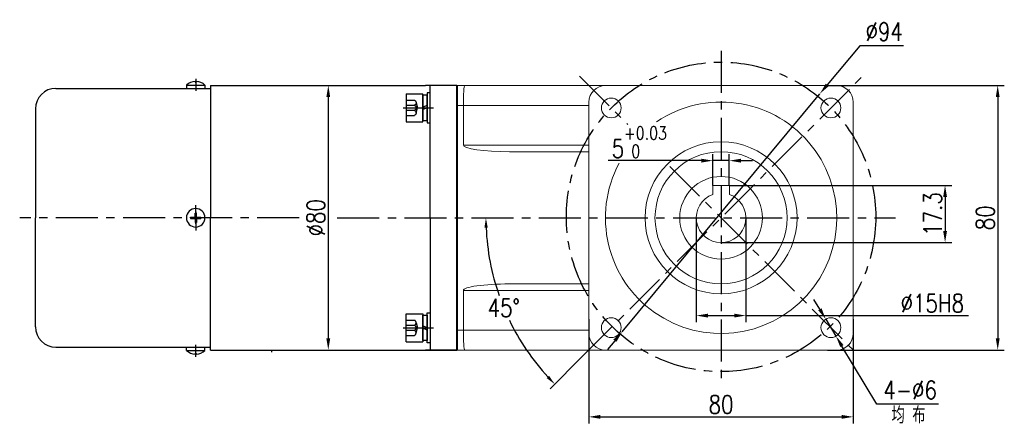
# Model space of a CAD drawing. Header units: inches. Extents: x -739 to 4096, y 9 to 1581.
# Tile 26 of 36: x 3619 to 3917, y 187 to 310. Entities that reach past the tile are written whole.
import ezdxf

# ---------------------------------------------------------------- set-up
doc = ezdxf.new("R2010")
doc.units = ezdxf.units.IN
doc.header["$LTSCALE"] = 10
doc.header["$MEASUREMENT"] = 0
doc.linetypes.add('CENTER', pattern=[10.16, 6.35, -1.27, 1.27, -1.27])
doc.linetypes.add('HIDDEN', pattern=[1.905, 1.27, -0.635])
for name, color, linetype in [('1轮廓实线层', 7, 'Continuous'), ('3中心线层', 1, 'CENTER'), ('4虚线层', 6, 'HIDDEN'), ('6文字层', 3, 'Continuous'), ('7标注层', 4, 'Continuous')]:
    doc.layers.add(name, color=color, linetype=linetype)
doc.layers.add('图层2', color=4, linetype='Continuous', lineweight=40)
doc.styles.add('PC_TEXTSTYLE', font='isocp.shx', dxfattribs={"width": 0.8, "bigfont": 'HZFS.SHX'})
doc.styles.add('TH_GBDIM', font='romans.shx', dxfattribs={"width": 0.8, "bigfont": 'gbcbig.shx'})
doc.dimstyles.new('TH_GBDIM', dxfattribs={"dimtxt": 3.5, "dimasz": 2.5, "dimexe": 2, "dimexo": 0, "dimgap": 1, "dimtad": 1, "dimdec": 4, "dimdsep": 46, "dimtxsty": 'TH_GBDIM', "dimcen": 0.09, "dimclrd": 4, "dimclre": 4, "dimclrt": 3, "dimadec": 0, "dimazin": 0, "dimtfac": 1, "dimtdec": 4, "dimtmove": 0, "dimatfit": 3, "dimfxl": 1, "dimtzin": 0, "dimarcsym": 0})
doc.dimstyles.new('角度标注', dxfattribs={"dimtxt": 3.5, "dimasz": 3, "dimexe": 2, "dimexo": 0, "dimgap": 1, "dimtad": 1, "dimtih": 1, "dimtoh": 1, "dimdsep": 46, "dimtxsty": 'PC_TEXTSTYLE', "dimsah": 1, "dimcen": 0.09, "dimclrd": 4, "dimclrt": 3, "dimadec": 0, "dimazin": 0, "dimtfac": 0.7, "dimtmove": 0, "dimatfit": 0, "dimfxl": 1, "dimtzin": 0, "dimarcsym": 0})

# ---------------------------------------------------------------- blocks, each defined once
blk = doc.blocks.new('*D24')
at = {"layer": '7标注层', "color": 4, "lineweight": -2, "transparency": 16777216}
for p, q in [((3863.48, 289.73), (3917, 289.73)), ((3915, 286.23), (3915, 213.23)), ((3863.48, 209.73), (3917, 209.73))]:
    blk.add_line(p, q, dxfattribs=at)
at = {"layer": '7标注层', "color": 4, "transparency": 16777216}
for points in [[(3914.42, 286.23), (3915.58, 286.23), (3915, 289.73)], [(3914.42, 213.23), (3915.58, 213.23), (3915, 209.73)]]:
    blk.add_solid(points, dxfattribs=at)
at = {"layer": 'Defpoints', "color": 0, "transparency": 16777216}
for p in [(3863.48, 289.73), (3863.48, 209.73), (3915, 209.73)]:
    blk.add_point(p, dxfattribs=at)
at = {"layer": '7标注层', "color": 3, "transparency": 16777216, "insert": (3911.25, 249.73), "char_height": 5.5, "attachment_point": 5, "rotation": 90, "style": 'TH_GBDIM'}
blk.add_mtext('{80}{}{}', dxfattribs=at)
blk = doc.blocks.new('*D25')
at = {"layer": '7标注层', "color": 4, "lineweight": -2, "transparency": 16777216}
for p, q in [((3791.28, 219.02), (3791.28, 187.51)), ((3871.28, 219.02), (3871.28, 187.51)), ((3794.78, 189.51), (3867.78, 189.51))]:
    blk.add_line(p, q, dxfattribs=at)
at = {"layer": '7标注层', "color": 4, "transparency": 16777216}
for points in [[(3794.78, 190.09), (3794.78, 188.93), (3791.28, 189.51)], [(3867.78, 190.09), (3867.78, 188.93), (3871.28, 189.51)]]:
    blk.add_solid(points, dxfattribs=at)
at = {"layer": 'Defpoints', "color": 0, "transparency": 16777216}
for p in [(3791.28, 219.02), (3871.28, 219.02), (3871.28, 189.51)]:
    blk.add_point(p, dxfattribs=at)
at = {"layer": '7标注层', "color": 3, "transparency": 16777216, "insert": (3831.28, 193.26), "char_height": 5.5, "attachment_point": 5, "style": 'TH_GBDIM'}
blk.add_mtext('{80}{}{}', dxfattribs=at)
blk = doc.blocks.new('*D26')
at = {"layer": '7标注层', "color": 4, "lineweight": -2, "transparency": 16777216}
for p, q in [((3873.27, 301.79), (3863.43, 289.94)), ((3886.51, 301.79), (3873.27, 301.79)), ((3801.37, 215.24), (3861.19, 287.25)), ((3799.13, 212.54), (3796.9, 209.85))]:
    blk.add_line(p, q, dxfattribs=at)
at = {"layer": '7标注层', "color": 4, "transparency": 16777216}
for points in [[(3862.98, 290.31), (3863.88, 289.57), (3861.19, 287.25)], [(3798.69, 212.92), (3799.58, 212.17), (3801.37, 215.24)]]:
    blk.add_solid(points, dxfattribs=at)
at = {"layer": 'Defpoints', "color": 0, "transparency": 16777216}
for p in [(3861.19, 287.25), (3801.37, 215.24)]:
    blk.add_point(p, dxfattribs=at)
at = {"layer": '7标注层', "color": 3, "transparency": 16777216, "insert": (3880.64, 306.04), "char_height": 5.5, "attachment_point": 5, "style": 'TH_GBDIM'}
blk.add_mtext('{∅94}{}{}', dxfattribs=at)
blk = doc.blocks.new('*D27')
at = {"layer": '7标注层', "color": 4, "lineweight": -2, "transparency": 16777216}
for p, q in [((3828.78, 259.53), (3828.78, 269.01)), ((3833.78, 259.53), (3833.78, 269.01)), ((3825.28, 267.01), (3797.1, 267.01)), ((3833.78, 267.01), (3828.78, 267.01)), ((3837.28, 267.01), (3840.78, 267.01))]:
    blk.add_line(p, q, dxfattribs=at)
at = {"layer": '7标注层', "color": 4, "transparency": 16777216}
for points in [[(3825.28, 267.59), (3825.28, 266.42), (3828.78, 267.01)], [(3837.28, 267.59), (3837.28, 266.42), (3833.78, 267.01)]]:
    blk.add_solid(points, dxfattribs=at)
at = {"layer": 'Defpoints', "color": 0, "transparency": 16777216}
for p in [(3833.78, 267.01), (3828.78, 259.53), (3833.78, 259.53)]:
    blk.add_point(p, dxfattribs=at)
at = {"layer": '7标注层', "color": 3, "transparency": 16777216, "insert": (3806.54, 272.59), "char_height": 5.5, "attachment_point": 5, "style": 'TH_GBDIM'}
blk.add_mtext('{5}{}{\\H0.7143x;\\S+0.03^  0;}', dxfattribs=at)
blk = doc.blocks.new('*D28')
at = {"layer": '7标注层', "color": 4, "lineweight": -2, "transparency": 16777216}
for p, q in [((3833.78, 259.53), (3901.07, 259.53)), ((3899.07, 256.03), (3899.07, 245.73)), ((3831.28, 242.23), (3901.07, 242.23))]:
    blk.add_line(p, q, dxfattribs=at)
at = {"layer": '7标注层', "color": 4, "transparency": 16777216}
for points in [[(3898.49, 256.03), (3899.66, 256.03), (3899.07, 259.53)], [(3898.49, 245.73), (3899.66, 245.73), (3899.07, 242.23)]]:
    blk.add_solid(points, dxfattribs=at)
at = {"layer": 'Defpoints', "color": 0, "transparency": 16777216}
for p in [(3833.78, 259.53), (3831.28, 242.23), (3899.07, 242.23)]:
    blk.add_point(p, dxfattribs=at)
at = {"layer": '7标注层', "color": 3, "transparency": 16777216, "insert": (3895.32, 250.88), "char_height": 5.5, "attachment_point": 5, "rotation": 90, "style": 'TH_GBDIM'}
blk.add_mtext('17.3', dxfattribs=at)
blk = doc.blocks.new('*D29')
at = {"layer": '7标注层', "color": 0, "lineweight": -2, "ltscale": 0.2, "transparency": 16777216}
blk.add_line((3789.28, 207.73), (3779.54, 197.98), dxfattribs=at)
at = {"layer": '7标注层', "color": 4, "lineweight": -2, "ltscale": 0.2, "transparency": 16777216}
for start, end in [(182.4152, 199.2685), (205.8089, 222.5848)]:
    blk.add_arc((3831.28, 249.73), 71.17, start, end, dxfattribs=at)
at = {"layer": '7标注层', "color": 4, "ltscale": 0.2, "transparency": 16777216}
for points in [[(3759.67, 246.72), (3760.67, 246.74), (3760.11, 249.73)], [(3779.24, 201.91), (3778.52, 201.22), (3780.95, 199.4)]]:
    blk.add_solid(points, dxfattribs=at)
at = {"layer": 'Defpoints', "color": 0, "ltscale": 0.2, "transparency": 16777216}
for p in [(3874.77, 293.21), (3658.25, 249.73), (3884.04, 249.73), (3762.53, 231.31), (3789.28, 207.73)]:
    blk.add_point(p, dxfattribs=at)
at = {"layer": '7标注层', "color": 3, "ltscale": 0.2, "transparency": 16777216, "insert": (3765.53, 222.49), "char_height": 5.5, "attachment_point": 5, "style": 'TH_GBDIM'}
blk.add_mtext('45°', dxfattribs=at)
blk = doc.blocks.new('*D30')
at = {"layer": '7标注层', "color": 4, "lineweight": -2, "transparency": 16777216}
for p, q in [((3706.29, 289.73), (3714.41, 289.73)), ((3712.41, 286.23), (3712.41, 213.23)), ((3706.29, 209.73), (3714.41, 209.73))]:
    blk.add_line(p, q, dxfattribs=at)
at = {"layer": '7标注层', "color": 4, "transparency": 16777216}
for points in [[(3711.83, 286.23), (3712.99, 286.23), (3712.41, 289.73)], [(3711.83, 213.23), (3712.99, 213.23), (3712.41, 209.73)]]:
    blk.add_solid(points, dxfattribs=at)
at = {"layer": 'Defpoints', "color": 0, "transparency": 16777216}
for p in [(3706.29, 289.73), (3706.29, 209.73), (3712.41, 209.73)]:
    blk.add_point(p, dxfattribs=at)
at = {"layer": '7标注层', "color": 3, "transparency": 16777216, "insert": (3708.66, 249.73), "char_height": 5.5, "attachment_point": 5, "rotation": 90, "style": 'TH_GBDIM'}
blk.add_mtext('{%%c80}{}{}', dxfattribs=at)
blk = doc.blocks.new('GB93_5_0.65_R')
at = {"layer": '1轮廓实线层'}
for p, q in [((3.85, 1.3), (-3.85, 1.3)), ((-3.85, 1.3), (-3.85, 0)), ((-3.85, 0), (3.85, 0)), ((0, 0), (-0.56, 1.3)), ((0.7, 0), (0.14, 1.3)), ((3.85, 0), (3.85, 1.3))]:
    blk.add_line(p, q, dxfattribs=at)
blk = doc.blocks.new('A$C2A8800F1')
at = {"layer": '1轮廓实线层'}
for p, q in [((7, 9.25), (6, 9.25)), ((6, 9.25), (6, 7.4)), ((7, 7.4), (7, 9.25)), ((6, 7.4), (6, 2.1)), ((7, 2.1), (7, 7.4)), ((6, 2.1), (6, 0.25)), ((6, 0.25), (7, 0.25)), ((7, 0.25), (7, 2.1))]:
    blk.add_line(p, q, dxfattribs=at)
at = {"layer": '1轮廓实线层', "rotation": 89.99999999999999}
blk.add_blockref('GB93_5_0.65_R', (6, 4.75), dxfattribs=at)
blk = doc.blocks.new('GB／T70.1M5M8')
at = {"layer": '1轮廓实线层'}
for p, q in [((0, -4.25), (0, 4.25)), ((0, 4.25), (5, 4.25)), ((5, 4.25), (5, -4.25)), ((0, -4.25), (5, -4.25))]:
    blk.add_line(p, q, dxfattribs=at)
at = {"layer": '4虚线层'}
for p, q in [((0, 2.29), (2.5, 2.29)), ((0, 0.76), (2.5, 0.76)), ((3, 1.53), (3.45, 0)), ((3, -1.53), (3.45, 0)), ((0, -0.76), (2.5, -0.76)), ((0, -2.29), (2.5, -2.29))]:
    blk.add_line(p, q, dxfattribs=at)
for centre in [(2.17, 1.53), (2.17, 0), (2.17, -1.53)]:
    blk.add_arc(centre, 0.833, 293.5487, 66.4513, dxfattribs=at)
blk = doc.blocks.new('*D246')
at = {"layer": '7标注层', "color": 4, "lineweight": -2, "transparency": 16777216}
for p, q in [((3861.17, 222.06), (3859.36, 225.06)), ((3862.97, 219.06), (3866.06, 213.92)), ((3878.42, 193.37), (3867.86, 210.92)), ((3897.1, 193.37), (3878.42, 193.37))]:
    blk.add_line(p, q, dxfattribs=at)
at = {"layer": '7标注层', "color": 4, "transparency": 16777216}
for points in [[(3861.67, 222.36), (3860.67, 221.76), (3862.97, 219.06)], [(3868.36, 211.22), (3867.36, 210.62), (3866.06, 213.92)]]:
    blk.add_solid(points, dxfattribs=at)
at = {"layer": 'Defpoints', "color": 0, "transparency": 16777216}
for p in [(3862.97, 219.06), (3866.06, 213.92)]:
    blk.add_point(p, dxfattribs=at)
at = {"layer": '7标注层', "color": 3, "transparency": 16777216, "insert": (3888.51, 197.62), "char_height": 5.5, "attachment_point": 5, "style": 'TH_GBDIM'}
blk.add_mtext('{4-∅6}{}{}', dxfattribs=at)
blk = doc.blocks.new('*D247')
at = {"layer": '7标注层', "color": 4, "lineweight": -2, "transparency": 16777216}
for p, q in [((3823.78, 249.73), (3823.78, 218.14)), ((3838.78, 249.73), (3838.78, 218.14)), ((3827.28, 220.14), (3835.28, 220.14)), ((3838.78, 220.14), (3906.17, 220.14))]:
    blk.add_line(p, q, dxfattribs=at)
at = {"layer": '7标注层', "color": 4, "transparency": 16777216}
for points in [[(3827.28, 220.72), (3827.28, 219.56), (3823.78, 220.14)], [(3835.28, 220.72), (3835.28, 219.56), (3838.78, 220.14)]]:
    blk.add_solid(points, dxfattribs=at)
at = {"layer": 'Defpoints', "color": 0, "transparency": 16777216}
for p in [(3823.78, 249.73), (3838.78, 249.73), (3838.78, 220.14)]:
    blk.add_point(p, dxfattribs=at)
at = {"layer": '7标注层', "color": 3, "transparency": 16777216, "insert": (3895.22, 223.89), "char_height": 5.5, "attachment_point": 5, "style": 'TH_GBDIM'}
blk.add_mtext('\\A1;%%c15H8', dxfattribs=at)

msp = doc.modelspace()

# ---------------------------------------------------------------- linework, layer by layer
for p, q in [((3669.483, 289.876), (3669.483, 288.876)), ((3669.483, 289.876), (3675.083, 289.876)), ((3672.083, 290.94), (3672.083, 290.779)), ((3672.083, 290.779), (3672.483, 290.779)), ((3672.483, 290.94), (3672.483, 290.779)), ((3675.083, 289.876), (3675.083, 288.876)), ((3672.083, 249.926), (3672.083, 251.126)), ((3672.083, 251.126), (3672.483, 251.126)), ((3672.483, 249.926), (3672.483, 251.126)), ((3670.705, 249.926), (3672.083, 249.926)), ((3670.705, 249.726), (3670.705, 249.926)), ((3670.705, 249.726), (3670.705, 249.526)), ((3670.705, 249.526), (3672.083, 249.526)), ((3672.083, 249.526), (3672.083, 248.326)), ((3672.083, 248.326), (3672.483, 248.326)), ((3672.483, 249.926), (3673.861, 249.926)), ((3672.483, 249.526), (3673.861, 249.526)), ((3672.483, 249.526), (3672.483, 248.326)), ((3673.861, 249.726), (3673.861, 249.926)), ((3673.861, 249.726), (3673.861, 249.526)), ((3669.483, 209.576), (3669.483, 210.576)), ((3669.483, 209.576), (3675.083, 209.576)), ((3672.083, 208.513), (3672.083, 208.674)), ((3672.083, 208.674), (3672.483, 208.674)), ((3672.483, 208.513), (3672.483, 208.674)), ((3675.083, 209.576), (3675.083, 210.576)), ((3695.286, 209.11), (3695.291, 209.726)), ((3743.283, 209.726), (3743.283, 209.729)), ((3743.283, 209.726), (3751.283, 209.726))]:
    msp.add_line(p, q)
at = {"color": 7, "linetype": 'Continuous', "lineweight": 15}
for p, q in [((3828.782, 256.798), (3828.782, 259.527)), ((3828.782, 259.527), (3833.782, 259.527)), ((3833.782, 259.527), (3833.782, 257.851))]:
    msp.add_line(p, q, dxfattribs=at)
for radius in [23, 20, 12.5, 12.5]:
    msp.add_circle((3831.282, 249.727), radius, dxfattribs=at)
for centre, radius, start, end in [((3672.283, 286.743), 4.202, 92.72782, 131.78072), ((3672.283, 286.743), 4.202, 48.21928, 87.27218), ((3672.283, 249.726), 2.8, 0, 180), ((3672.283, 249.726), 2.8, 180, 0), ((3672.283, 212.71), 4.202, 228.21928, 267.27218), ((3672.283, 212.71), 4.202, 272.72782, 311.78072)]:
    msp.add_arc(centre, radius, start, end)
for radius, start, end in [(35, 151.84956, 123.93059), (7.5, 109.47122, 70.52878)]:
    msp.add_arc((3831.282, 249.727), radius, start, end, dxfattribs=at)
for points, knots in [([(3828.782, 259.366), (3828.782, 259.103), (3828.782, 258.753), (3828.782, 258.401), (3828.782, 258.313), (3828.782, 257.808), (3828.782, 257.303), (3828.782, 256.798)], [0, 0, 0, 0, 0.7491555, 1, 1, 1, 2.4345731, 2.4345731, 2.4345731, 2.4345731]), ([(3833.782, 256.798), (3833.782, 256.886), (3833.782, 257.238), (3833.782, 257.588), (3833.782, 257.851)], [0, 0, 0, 0, 0.25084452, 1, 1, 1, 1])]:
    msp.add_open_spline(points, degree=3, knots=knots, dxfattribs=at)
msp.add_open_spline([(3736.725, 209.726), (3743.283, 209.726)], degree=1)
at = {"layer": '1轮廓实线层'}
for p, q in [((3676.783, 289.726), (3676.783, 249.726)), ((3751.283, 289.726), (3741.783, 289.726)), ((3743.283, 249.726), (3743.283, 289.726)), ((3743.283, 249.726), (3743.283, 289.726)), ((3670.533, 288.876), (3670.533, 288.875)), ((3672.033, 288.831), (3672.533, 288.831)), ((3674.033, 288.875), (3674.033, 288.876)), ((3676.783, 288.876), (3676.783, 249.726)), ((3623.783, 282.676), (3623.783, 249.726)), ((3623.783, 216.776), (3623.783, 249.726)), ((3676.783, 209.726), (3676.783, 249.726)), ((3676.783, 210.576), (3676.783, 249.726)), ((3676.783, 209.726), (3676.783, 249.726)), ((3743.283, 249.726), (3743.283, 209.726)), ((3751.283, 215.726), (3751.283, 209.726)), ((3670.533, 210.576), (3670.533, 210.578)), ((3672.033, 210.622), (3672.533, 210.622)), ((3674.033, 210.578), (3674.033, 210.576)), ((3751.283, 209.726), (3741.783, 209.726))]:
    msp.add_line(p, q, dxfattribs=at)
at = {"layer": '1轮廓实线层', "color": 7, "linetype": 'Continuous', "lineweight": 15}
for p, q in [((3751.283, 289.726), (3753.715, 289.726)), ((3753.715, 289.726), (3796.283, 289.726)), ((3866.282, 289.726), (3796.283, 289.726)), ((3753.283, 283.726), (3751.283, 283.726)), ((3791.283, 283.726), (3753.283, 283.726)), ((3753.283, 271.727), (3753.283, 283.726)), ((3791.283, 284.726), (3791.283, 214.727)), ((3871.282, 214.727), (3871.282, 284.726)), ((3753.283, 271.727), (3791.283, 271.727)), ((3791.283, 269.727), (3767.245, 269.727)), ((3767.245, 229.727), (3791.283, 229.727)), ((3753.283, 227.727), (3753.283, 215.727)), ((3791.283, 227.727), (3753.283, 227.727)), ((3751.283, 215.727), (3753.283, 215.727)), ((3753.283, 215.727), (3791.283, 215.727)), ((3753.715, 209.727), (3751.283, 209.727)), ((3796.283, 209.727), (3753.715, 209.727)), ((3796.283, 209.727), (3866.282, 209.727))]:
    msp.add_line(p, q, dxfattribs=at)
at = {"layer": '1轮廓实线层', "color": 7}
msp.add_line((3751.283, 209.726), (3751.283, 212.726), dxfattribs=at)
at = {"layer": '1轮廓实线层', "color": 7, "linetype": 'Continuous', "lineweight": 15}
for centre in [(3798.049, 282.96), (3864.516, 282.96), (3798.049, 216.493), (3864.516, 216.493)]:
    msp.add_circle(centre, 3, dxfattribs=at)
for centre, start, end in [((3796.283, 284.726), 90, 180), ((3866.282, 284.726), 0, 90), ((3796.283, 214.727), 180, 270), ((3866.282, 214.727), 270, 0)]:
    msp.add_arc(centre, 5, start, end, dxfattribs=at)
at = {"layer": '1轮廓实线层'}
for centre, start, end in [((3629.983, 282.676), 90, 180), ((3629.983, 216.776), 180, 270)]:
    msp.add_arc(centre, 6.2, start, end, dxfattribs=at)
at = {"layer": '1轮廓实线层', "color": 7, "linetype": 'Continuous', "lineweight": 15}
for centre, major_axis, ratio, start_param, end_param in [((3753.715, 283.726), (0, -6), 0.0719933, 3.1415927, 4.712389), ((3767.245, 271.727), (-13.962, 0), 0.1432442, 0, 1.5707963), ((3767.245, 227.727), (13.962, 0), 0.1432442, 1.5707963, 3.1415927), ((3753.715, 215.727), (0, -6), 0.0719933, 4.712389, 6.2831853)]:
    msp.add_ellipse(centre, major_axis=major_axis, ratio=ratio, start_param=start_param, end_param=end_param, dxfattribs=at)
at = {"layer": '1轮廓实线层'}
for points in [[(3676.783, 289.726), (3737.789, 289.726)], [(3737.789, 289.726), (3741.783, 289.726)], [(3629.983, 288.876), (3649.96, 288.876)], [(3649.96, 288.876), (3670.533, 288.876)], [(3674.033, 288.876), (3676.783, 288.876)], [(3629.983, 210.576), (3649.96, 210.576)], [(3649.96, 210.576), (3664.206, 210.594)], [(3664.206, 210.594), (3670.533, 210.576)], [(3674.033, 210.576), (3676.783, 210.576)], [(3676.783, 209.726), (3737.789, 209.726)], [(3737.789, 209.726), (3741.783, 209.726)]]:
    msp.add_open_spline(points, degree=1, dxfattribs=at)
for points, knots in [([(3670.533, 288.875), (3670.533, 288.873), (3670.572, 288.869), (3670.685, 288.863), (3670.731, 288.86), (3670.84, 288.855), (3670.903, 288.852), (3671.11, 288.845), (3671.277, 288.84), (3671.638, 288.833), (3671.835, 288.831), (3672.033, 288.831)], [0, 0, 0, 0, 0.25, 0.25, 0.375, 0.375, 0.5, 0.5, 0.75, 0.75, 1, 1, 1, 1]), ([(3672.533, 288.831), (3672.632, 288.831), (3672.73, 288.832), (3672.921, 288.833), (3673.017, 288.835), (3673.198, 288.838), (3673.285, 288.84), (3673.448, 288.845), (3673.525, 288.847), (3673.732, 288.855), (3673.844, 288.86), (3673.994, 288.869), (3674.033, 288.873), (3674.033, 288.875)], [0, 0, 0, 0, 0.125, 0.125, 0.25, 0.25, 0.375, 0.375, 0.5, 0.5, 0.75, 0.75, 1, 1, 1, 1]), ([(3670.533, 210.578), (3670.533, 210.58), (3670.572, 210.584), (3670.685, 210.59), (3670.731, 210.593), (3670.84, 210.598), (3670.903, 210.6), (3671.11, 210.608), (3671.277, 210.613), (3671.638, 210.62), (3671.835, 210.622), (3672.033, 210.622)], [0, 0, 0, 0, 0.25, 0.25, 0.375, 0.375, 0.5, 0.5, 0.75, 0.75, 1, 1, 1, 1]), ([(3672.533, 210.622), (3672.632, 210.622), (3672.73, 210.621), (3672.921, 210.619), (3673.017, 210.618), (3673.198, 210.615), (3673.285, 210.613), (3673.448, 210.608), (3673.525, 210.606), (3673.732, 210.598), (3673.844, 210.592), (3673.994, 210.584), (3674.033, 210.58), (3674.033, 210.578)], [0, 0, 0, 0, 0.125, 0.125, 0.25, 0.25, 0.375, 0.375, 0.5, 0.5, 0.75, 0.75, 1, 1, 1, 1])]:
    msp.add_open_spline(points, degree=3, knots=knots, dxfattribs=at)
at = {"layer": '3中心线层', "ltscale": 0.2}
for p, q in [((3831.282, 300.249), (3831.282, 200.405)), ((3788.419, 292.59), (3803.077, 277.932)), ((3789.282, 207.726), (3874.77, 293.214)), ((3672.283, 291.744), (3672.283, 288.161)), ((3735.11, 283), (3744.294, 283)), ((3815.794, 265.215), (3872.439, 208.57)), ((3672.283, 247.915), (3672.283, 253.552)), ((3672.283, 251.538), (3672.283, 245.901)), ((3703.633, 249.726), (3619.015, 249.726)), ((3715.145, 249.727), (3884.036, 249.727)), ((3735.11, 216.452), (3744.294, 216.452)), ((3672.283, 207.709), (3672.283, 211.292))]:
    msp.add_line(p, q, dxfattribs=at)
msp.add_circle((3831.282, 249.998), 46.808, dxfattribs=at)
at = {"layer": '图层2', "color": 0}
for p in [(3751.283, 289.726), (3751.283, 220.752)]:
    msp.add_line(p, (3751.283, 209.726), dxfattribs=at)

# ---------------------------------------------------------------- block references
at = {"layer": '1轮廓实线层', "xscale": -1, "rotation": 180}
for name, p in [('GB／T70.1M5M8', (3735.983, 283)), ('A$C2A8800F1', (3736.283, 221.202))]:
    msp.add_blockref(name, p, dxfattribs=at)
at = {"layer": '1轮廓实线层'}
for name, p in [('A$C2A8800F1', (3736.283, 278.25)), ('A$C2A8800F1', (3736.283, 278.25)), ('GB／T70.1M5M8', (3735.983, 216.452))]:
    msp.add_blockref(name, p, dxfattribs=at)

# ---------------------------------------------------------------- texts
at = {"layer": '6文字层', "insert": (3882.876, 192.524), "char_height": 5, "width": 38.96783, "attachment_point": 1, "style": 'PC_TEXTSTYLE'}
msp.add_mtext('{\\C3;均 布}', dxfattribs=at)

# ---------------------------------------------------------------- dimensions: what is measured, and where the dimension line sits
at = {"layer": '7标注层'}
for p1, p2, text, picture, middle in [((3801.371, 215.237), (3861.193, 287.247), '{<>}{}{}', '*D26', (3880.639, 301.786)), ((3862.971, 219.064), (3866.062, 213.922), '{4-<>}{}{}', '*D246', (3888.508, 193.366))]:
    dim = msp.add_diameter_dim_2p(p1=p1, p2=p2, text=text, dimstyle='TH_GBDIM', override={"dimtxt": 5.5, "dimasz": 3.5, "dimgap": 1.5, "dimtoh": 1, "dimdec": 0}, dxfattribs=at)
    dim.commit()
    dim.dimension.update_dxf_attribs({"geometry": picture, "text_midpoint": middle, "dimtype": 163})
at = {"layer": '7标注层', "ltscale": 0.2}
dim = msp.add_angular_dim_2l(base=(3762.533, 231.306), line1=((3658.252, 249.727), (3884.036, 249.727)), line2=((3789.282, 207.726), (3874.77, 293.214)), dimstyle='角度标注', override={"dimtxt": 5.5, "dimdec": 0, "dimtxsty": 'TH_GBDIM'}, dxfattribs=at)
dim.commit()
dim.dimension.update_dxf_attribs({"geometry": '*D29', "text_midpoint": (3765.526, 222.49)})
at = {"layer": '7标注层'}
dim = msp.add_linear_dim(base=(3712.408, 209.726), p1=(3706.286, 289.726), p2=(3706.286, 209.726), angle=90, text='{%%c<>}{}{}', dimstyle='TH_GBDIM', override={"dimtxt": 5.5, "dimasz": 3.5, "dimdec": 1, "dimadec": 1}, dxfattribs=at)
dim.commit()
dim.dimension.update_dxf_attribs({"geometry": '*D30', "text_midpoint": (3708.658, 249.726)})
dim = msp.add_linear_dim(base=(3914.998, 209.727), p1=(3863.476, 289.726), p2=(3863.476, 209.727), angle=90, text='{<>}{}{}', dimstyle='TH_GBDIM', override={"dimtxt": 5.5, "dimasz": 3.5, "dimdec": 1, "dimadec": 1}, dxfattribs=at)
dim.commit()
dim.dimension.update_dxf_attribs({"geometry": '*D24', "text_midpoint": (3914.998, 249.727), "dimtype": 160})
for base, p1, p2, text, override, picture, middle in [((3833.782, 267.006), (3828.782, 259.527), (3833.782, 259.527), '{<>}{}{\\H0.7143x;\\S+0.03^  0;}', {"dimtxt": 5.5, "dimasz": 3.5, "dimdec": 1, "dimadec": 1}, '*D27', (3806.539, 267.006)), ((3838.782, 220.139), (3823.782, 249.727), (3838.782, 249.727), '\\A1;%%c<>H8', {"dimtxt": 5.5, "dimasz": 3.5, "dimgap": 1, "dimtad": 1, "dimjust": 0, "dimdec": 1, "dimlfac": 1, "dimse1": 0, "dimse2": 0, "dimsd1": 0, "dimsd2": 0, "dimadec": 1}, '*D247', (3895.215, 220.139))]:
    dim = msp.add_linear_dim(base=base, p1=p1, p2=p2, text=text, dimstyle='TH_GBDIM', override=override, dxfattribs=at)
    dim.commit()
    dim.dimension.update_dxf_attribs({"geometry": picture, "text_midpoint": middle, "dimtype": 160})
dim = msp.add_linear_dim(base=(3899.075, 242.227), p1=(3833.782, 259.527), p2=(3831.282, 242.227), angle=90, dimstyle='TH_GBDIM', override={"dimtxt": 5.5, "dimasz": 3.5, "dimdec": 1, "dimadec": 1}, dxfattribs=at)
dim.commit()
dim.dimension.update_dxf_attribs({"geometry": '*D28', "text_midpoint": (3899.075, 250.877), "dimtype": 160})
dim = msp.add_linear_dim(base=(3871.282, 189.509), p1=(3791.283, 219.016), p2=(3871.282, 219.016), text='{<>}{}{}', dimstyle='TH_GBDIM', override={"dimtxt": 5.5, "dimasz": 3.5, "dimdec": 1, "dimadec": 1}, dxfattribs=at)
dim.commit()
dim.dimension.update_dxf_attribs({"geometry": '*D25', "text_midpoint": (3831.282, 193.259)})

doc.saveas('drawing.dxf')
